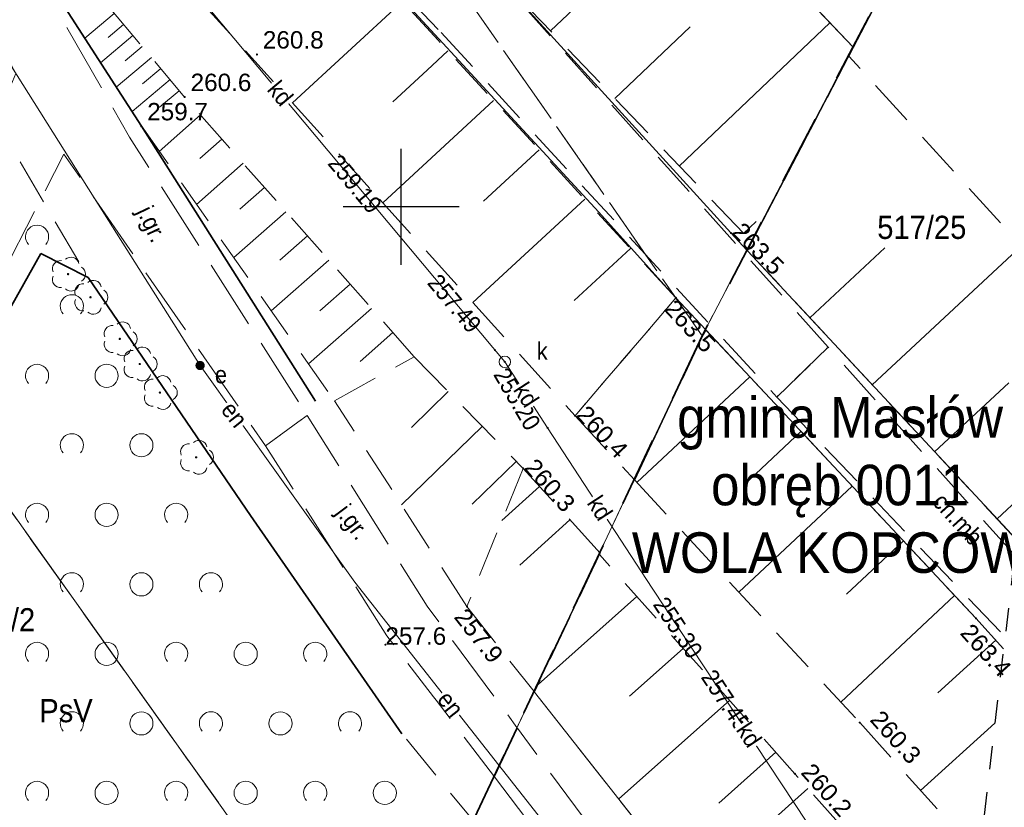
# Model space of a CAD drawing. Header units: metres. Extents: x 7480610 to 7484249, y 5635545 to 5637635.
# Tile 5 of 53: x 7480684 to 7480726, y 5637374 to 5637408. Entities that reach past the tile are written whole.
import ezdxf
from ezdxf.enums import TextEntityAlignment as Align

# ---------------------------------------------------------------- set-up
doc = ezdxf.new("R2010")
doc.units = ezdxf.units.M
doc.header["$MEASUREMENT"] = 0
doc.set_wipeout_variables(frame=1)
for name, pattern in [('x-ref - mapa - Cedzyna_Horn$0$1 1', [2, 1, -1]), ('x-ref - mapa - Cedzyna_Horn$0$2 1', [3, 2, -1]), ('x-ref - mapa - Cedzyna_Horn$0$3 1', [4, 3, -1]), ('x-ref - mapa - Cedzyna_Horn$0$EGKK', [4, 3, -1]), ('x-ref - mapa - Cedzyna_Horn$0$EGOE', [5, 3, -2]), ('x-ref - mapa - Cedzyna_Horn$0$EGUG', [2, 1, -1])]:
    doc.linetypes.add(name, pattern=pattern)
for name, color, linetype in [('_x-ref_mapa', 7, 'Continuous'), ('x-ref - mapa - Cedzyna_Horn$0$_zakres mdcp', 1, 'Continuous'), ('x-ref - mapa - Cedzyna_Horn$0$PARSI', 8, 'Continuous')]:
    doc.layers.add(name, color=color, linetype=linetype)
for name, color, linetype, lineweight in [('x-ref - mapa - Cedzyna_Horn$0$EGDE', 92, 'Continuous', 20), ('x-ref - mapa - Cedzyna_Horn$0$EGDE_O', 92, 'Continuous', 20), ('x-ref - mapa - Cedzyna_Horn$0$EGKK', 8, 'Continuous', 20), ('x-ref - mapa - Cedzyna_Horn$0$EGKK_O', 8, 'Continuous', 20), ('x-ref - mapa - Cedzyna_Horn$0$EGOE', 7, 'Continuous', 35), ('x-ref - mapa - Cedzyna_Horn$0$EGOE_O', 7, 'Continuous', 35), ('x-ref - mapa - Cedzyna_Horn$0$EGUG', 8, 'Continuous', 20), ('x-ref - mapa - Cedzyna_Horn$0$OTK', 8, 'Continuous', 20), ('x-ref - mapa - Cedzyna_Horn$0$OTK_O', 8, 'Continuous', 20), ('x-ref - mapa - Cedzyna_Horn$0$OTO', 8, 'Continuous', 20), ('x-ref - mapa - Cedzyna_Horn$0$OTR', 8, 'Continuous', 20), ('x-ref - mapa - Cedzyna_Horn$0$OTRN', 8, 'Continuous', 20), ('x-ref - mapa - Cedzyna_Horn$0$OTRN_O', 8, 'Continuous', 18), ('x-ref - mapa - Cedzyna_Horn$0$OTW', 8, 'Continuous', 20), ('x-ref - mapa - Cedzyna_Horn$0$OTZ', 8, 'Continuous', 20), ('x-ref - mapa - Cedzyna_Horn$0$SUE', 8, 'Continuous', 20), ('x-ref - mapa - Cedzyna_Horn$0$SUE_O', 8, 'Continuous', 20), ('x-ref - mapa - Cedzyna_Horn$0$SUK', 8, 'Continuous', 20), ('x-ref - mapa - Cedzyna_Horn$0$SUK_O', 8, 'Continuous', 20), ('x-ref - mapa - Cedzyna_Horn$0$SUPS', 8, 'Continuous', 20), ('x-ref - mapa - Cedzyna_Horn$0$SUPS_O', 8, 'Continuous', 0)]:
    doc.layers.add(name, color=color, linetype=linetype, lineweight=lineweight)
doc.styles.add('x-ref - mapa - Cedzyna_Horn$0$BDOT', font='arial.ttf', dxfattribs={"width": 0.9})
doc.styles.add('x-ref - mapa - Cedzyna_Horn$0$EGiB', font='arial.ttf', dxfattribs={"width": 0.9})
doc.styles.add('x-ref - mapa - Cedzyna_Horn$0$GESUT', font='arial.ttf', dxfattribs={"width": 0.9})
doc.linetypes.add('x-ref - mapa - Cedzyna_Horn$0$OTKB', pattern='A,7,[28,msgB.shx,S=1,R=0,X=0.35,Y=0],-0.7', length=7.7)
doc.linetypes.add('x-ref - mapa - Cedzyna_Horn$0$OTOO', pattern='A,7.5,[30,msgB.shx,S=1.28,R=0,X=0,Y=0],7.5', length=15)

# ---------------------------------------------------------------- blocks, each defined once
blk = doc.blocks.new('x-ref - mapa - Cedzyna_Horn$0$SUPS_B')
at = {"layer": 'x-ref - mapa - Cedzyna_Horn$0$SUPS', "color": 0, "const_width": 0.09, "flags": 128}
blk.add_lwpolyline([(-0.045, 0, 1), (0.045, 0, 1)], format="xyb", close=True, dxfattribs=at)
at = {"layer": 'x-ref - mapa - Cedzyna_Horn$0$SUPS_O', "color": 0, "style": 'x-ref - mapa - Cedzyna_Horn$0$GESUT', "width": 0.9}
blk.add_attdef('RZEDNA', (1.597, -0.736), '', height=1.5, dxfattribs=at)
blk = doc.blocks.new('x-ref - mapa - Cedzyna_Horn$0$SUEU')
at = {"layer": 'x-ref - mapa - Cedzyna_Horn$0$SUE', "color": 0, "lineweight": 18, "const_width": 0.4, "flags": 128}
blk.add_lwpolyline([(-0.2, 0, 1), (0.2, 0, 1)], format="xyb", close=True, dxfattribs=at)
blk = doc.blocks.new('x-ref - mapa - Cedzyna_Horn$0$OTZL')
at = {"layer": 'x-ref - mapa - Cedzyna_Horn$0$OTZ', "color": 0, "lineweight": 18, "const_width": 0.1}
blk.add_lwpolyline([(-0.05, 0, 1), (0.05, 0, 1)], format="xyb", close=True, dxfattribs=at)
at = {"layer": 'x-ref - mapa - Cedzyna_Horn$0$OTZ', "color": 0, "lineweight": 18}
for centre, start, end in [((-0.647, 0.47), 84, 204), ((0.247, 0.761), 12, 132), ((0.8, 0), 300, 60), ((-0.647, -0.47), 156, 276), ((0.247, -0.761), 228, 348)]:
    blk.add_arc(centre, 0.7, start, end, dxfattribs=at)
blk = doc.blocks.new('x-ref - mapa - Cedzyna_Horn$0$OTRN')
at = {"layer": 'x-ref - mapa - Cedzyna_Horn$0$OTRN', "color": 0, "const_width": 0.09}
blk.add_lwpolyline([(-0.045, 0, 1), (0.045, 0, 1)], format="xyb", close=True, dxfattribs=at)
at = {"layer": 'x-ref - mapa - Cedzyna_Horn$0$OTRN_O', "color": 0, "style": 'x-ref - mapa - Cedzyna_Horn$0$BDOT'}
blk.add_attdef('RZEDNA', (0.514, 0.515), '', height=1.5, dxfattribs=at)
blk = doc.blocks.new('x-ref - mapa - Cedzyna_Horn$0$SUPS_A')
at = {"layer": 'x-ref - mapa - Cedzyna_Horn$0$SUPS', "color": 0, "const_width": 0.09, "flags": 128}
blk.add_lwpolyline([(-0.045, 0, 1), (0.045, 0, 1)], format="xyb", close=True, dxfattribs=at)
at = {"layer": 'x-ref - mapa - Cedzyna_Horn$0$SUPS_O', "color": 0, "style": 'x-ref - mapa - Cedzyna_Horn$0$GESUT', "width": 0.9}
blk.add_attdef('RZG', text='', height=1.5, dxfattribs=at).set_placement((3.31, -1.44), align=Align.CENTER)
blk.add_attdef('RZD', text='', height=1.5, dxfattribs=at).set_placement((3.31, -2.04), align=Align.TOP_CENTER)
blk = doc.blocks.new('x-ref - mapa - Cedzyna_Horn$0$SUKS')
at = {"layer": 'x-ref - mapa - Cedzyna_Horn$0$SUK', "color": 0, "lineweight": 18}
blk.add_circle((0, 0), 0.5, dxfattribs=at)
blk = doc.blocks.new('x-ref - mapa - Cedzyna_Horn$0$mzsk')
at = {"layer": 'x-ref - mapa - Cedzyna_Horn$0$PARSI', "color": 0}
for p, q in [((0, -5), (0, 5)), ((5, 0), (-5, 0))]:
    blk.add_line(p, q, dxfattribs=at)
blk = doc.blocks.new('x-ref - mapa - Cedzyna_Horn$0$otzk_b')
at = {"layer": 'x-ref - mapa - Cedzyna_Horn$0$OTZ', "color": 0, "lineweight": 18}
blk.add_arc((0, 0), 1, 318.59038, 221.40962, dxfattribs=at)
blk = doc.blocks.new('x-ref - mapa - Cedzyna_Horn$0$otzk_a')
at = {"layer": 'x-ref - mapa - Cedzyna_Horn$0$OTZ', "color": 0, "lineweight": 18}
blk.add_circle((0, 0), 1, dxfattribs=at)
blk = doc.blocks.new('x-ref - mapa - Cedzyna_Horn')
at = {"layer": 'x-ref - mapa - Cedzyna_Horn$0$EGDE', "lineweight": 18}
for points in [[(7480718.32, 5637553.772), (7480653.19, 5637429), (7480676.82, 5637395.78), (7480690.379, 5637376.729)], [(7480690.379, 5637376.729), (7480676.82, 5637395.78), (7480673.297, 5637388.986)], [(7480702.361, 5637338.665), (7480702.26, 5637339.36), (7480699.74, 5637356.63), (7480698.94, 5637364.7), (7480690.379, 5637376.729)]]:
    blk.add_lwpolyline(points, dxfattribs=at)
at = {"layer": 'x-ref - mapa - Cedzyna_Horn$0$EGKK', "linetype": 'x-ref - mapa - Cedzyna_Horn$0$EGKK', "lineweight": 18}
for points in [[(7480650.806, 5637500.069), (7480653.57, 5637498.72), (7480643.06, 5637478.15), (7480632.69, 5637457.82), (7480653.19, 5637429), (7480676.82, 5637395.78), (7480690.379, 5637376.729)], [(7480690.379, 5637376.729), (7480676.82, 5637395.78), (7480673.297, 5637388.986)], [(7480677.17, 5637350.569), (7480702.26, 5637339.36), (7480699.74, 5637356.63), (7480698.94, 5637364.7), (7480690.379, 5637376.729)]]:
    blk.add_lwpolyline(points, dxfattribs=at)
at = {"layer": 'x-ref - mapa - Cedzyna_Horn$0$EGUG', "linetype": 'x-ref - mapa - Cedzyna_Horn$0$EGUG', "lineweight": 18}
for points in [[(7480650.806, 5637500.069), (7480653.57, 5637498.72), (7480643.06, 5637478.15), (7480632.69, 5637457.82), (7480653.19, 5637429), (7480676.82, 5637395.78), (7480690.379, 5637376.729)], [(7480702.473, 5637409.555), (7480712.99, 5637394.43), (7480720.9, 5637409.58), (7480708.815, 5637426.766)], [(7480690.379, 5637376.729), (7480676.82, 5637395.78), (7480673.297, 5637388.986)], [(7480677.17, 5637350.569), (7480702.26, 5637339.36), (7480699.74, 5637356.63), (7480698.94, 5637364.7), (7480690.379, 5637376.729)]]:
    blk.add_lwpolyline(points, dxfattribs=at)
at = {"layer": 'x-ref - mapa - Cedzyna_Horn$0$OTK', "linetype": 'x-ref - mapa - Cedzyna_Horn$0$2 1', "lineweight": 18}
for points in [[(7480703.062, 5637411.152), (7480689.787, 5637425.098), (7480687.798, 5637422.135), (7480701.724, 5637407.522)], [(7480701.724, 5637407.522), (7480716.21, 5637391.79), (7480718.42, 5637393.94), (7480703.062, 5637411.152)], [(7480726.468, 5637384.979), (7480718.42, 5637393.94), (7480716.21, 5637391.79), (7480726.057, 5637381.448)]]:
    blk.add_lwpolyline(points, dxfattribs=at)
at = {"layer": 'x-ref - mapa - Cedzyna_Horn$0$OTK', "linetype": 'x-ref - mapa - Cedzyna_Horn$0$OTKB', "lineweight": 18}
for points in [[(7480714.944, 5637398.104), (7480726.545, 5637385.641)], [(7480713.157, 5637394.681), (7480724.8, 5637382.24), (7480725.996, 5637380.92)]]:
    blk.add_lwpolyline(points, dxfattribs=at)
at = {"layer": 'x-ref - mapa - Cedzyna_Horn$0$OTK', "linetype": 'x-ref - mapa - Cedzyna_Horn$0$3 1', "lineweight": 18}
blk.add_lwpolyline([(7480712.545, 5637367.651), (7480710.61, 5637369.93), (7480705.025, 5637377.497), (7480704.031, 5637375.393), (7480708.88, 5637369.01), (7480710.387, 5637367.173)], close=True, dxfattribs=at)
at = {"layer": 'x-ref - mapa - Cedzyna_Horn$0$OTO', "linetype": 'x-ref - mapa - Cedzyna_Horn$0$OTOO', "lineweight": 35, "flags": 128}
for points in [[(7480714.23, 5637398.87), (7480703.062, 5637411.152)], [(7480684.46, 5637397.99), (7480678.849, 5637388.001)]]:
    blk.add_lwpolyline(points, dxfattribs=at)
at = {"layer": 'x-ref - mapa - Cedzyna_Horn$0$OTO', "linetype": 'x-ref - mapa - Cedzyna_Horn$0$OTOO', "lineweight": 35}
for points in [[(7480714.92, 5637398.13), (7480714.23, 5637398.87)], [(7480713.134, 5637394.706), (7480711.86, 5637396.07)]]:
    blk.add_lwpolyline(points, dxfattribs=at)
at = {"layer": 'x-ref - mapa - Cedzyna_Horn$0$OTR'}
for p, q in [((7480706.449, 5637407.594), (7480712.938, 5637413.77)), ((7480700.058, 5637408.854), (7480695.32, 5637404.481)), ((7480712.004, 5637401.759), (7480718.5, 5637407.943)), ((7480709.227, 5637404.676), (7480712.473, 5637407.767)), ((7480702.025, 5637406.724), (7480701.123, 5637405.891)), ((7480701.123, 5637405.891), (7480699.644, 5637404.526)), ((7480703.992, 5637404.593), (7480699.207, 5637400.176)), ((7480705.959, 5637402.462), (7480703.555, 5637400.243)), ((7480707.926, 5637400.331), (7480703.094, 5637395.871)), ((7480714.781, 5637398.842), (7480715.325, 5637399.36)), ((7480709.893, 5637398.201), (7480707.465, 5637395.96)), ((7480717.636, 5637395.212), (7480720.872, 5637398.223)), ((7480720.329, 5637392.319), (7480726.767, 5637398.311)), ((7480715.044, 5637392.665), (7480710.174, 5637388.107)), ((7480723.021, 5637389.426), (7480726.224, 5637392.407)), ((7480717.254, 5637390.304), (7480714.813, 5637388.02)), ((7480705.976, 5637387.931), (7480704.352, 5637386.459)), ((7480719.463, 5637387.943), (7480714.572, 5637383.366)), ((7480725.714, 5637386.533), (7480726.762, 5637387.509)), ((7480707.284, 5637386.489), (7480705.129, 5637384.535)), ((7480721.672, 5637385.582), (7480719.222, 5637383.288)), ((7480710.177, 5637383.181), (7480705.919, 5637379.39)), ((7480723.882, 5637383.221), (7480718.97, 5637378.624)), ((7480725.659, 5637381.291), (7480723.161, 5637379.028)), ((7480712.173, 5637380.94), (7480709.852, 5637378.873)), ((7480714.169, 5637378.698), (7480709.391, 5637374.443)), ((7480725.623, 5637377.718), (7480722.411, 5637374.808)), ((7480717.556, 5637374.896), (7480712.561, 5637370.443))]:
    blk.add_line(p, q, dxfattribs=at)
at = {"layer": 'x-ref - mapa - Cedzyna_Horn$0$OTR', "lineweight": 18}
for p, q in [((7480687.63, 5637408.342), (7480686.356, 5637407.27)), ((7480688.031, 5637407.866), (7480687.363, 5637407.305)), ((7480688.431, 5637407.39), (7480687.036, 5637406.216)), ((7480688.832, 5637406.914), (7480688.104, 5637406.301)), ((7480689.232, 5637406.438), (7480687.716, 5637405.162)), ((7480689.633, 5637405.962), (7480688.844, 5637405.298)), ((7480690.033, 5637405.485), (7480688.396, 5637404.108)), ((7480690.434, 5637405.009), (7480689.585, 5637404.295)), ((7480691.349, 5637403.961), (7480689.569, 5637402.388)), ((7480692.271, 5637402.918), (7480691.323, 5637402.08)), ((7480693.192, 5637401.875), (7480691.18, 5637400.096)), ((7480694.114, 5637400.831), (7480693.05, 5637399.891)), ((7480695.035, 5637399.788), (7480692.791, 5637397.805)), ((7480695.957, 5637398.745), (7480694.776, 5637397.702)), ((7480696.879, 5637397.702), (7480694.401, 5637395.513)), ((7480697.8, 5637396.659), (7480696.503, 5637395.513)), ((7480698.722, 5637395.616), (7480696.012, 5637393.222)), ((7480699.643, 5637394.573), (7480698.23, 5637393.325)), ((7480702.031, 5637392.021), (7480700.445, 5637390.481)), ((7480703.497, 5637390.512), (7480700.021, 5637387.135)), ((7480704.963, 5637389.003), (7480703.072, 5637387.167))]:
    blk.add_line(p, q, dxfattribs=at)
at = {"layer": 'x-ref - mapa - Cedzyna_Horn$0$OTR', "linetype": 'x-ref - mapa - Cedzyna_Horn$0$2 1', "lineweight": 18}
for points in [[(7480701.6, 5637407.184), (7480687.798, 5637422.135), (7480683.236, 5637417.865), (7480699.073, 5637400.325)], [(7480703.062, 5637411.152), (7480715.135, 5637398.47), (7480719.521, 5637406.874), (7480706.508, 5637420.507)], [(7480699.073, 5637400.325), (7480707.51, 5637390.98), (7480711.86, 5637396.07), (7480701.6, 5637407.184)], [(7480727.877, 5637397.091), (7480719.323, 5637406.495), (7480714.944, 5637398.104), (7480726.545, 5637385.641)]]:
    blk.add_lwpolyline(points, dxfattribs=at)
for points in [[(7480711.86, 5637396.07), (7480707.51, 5637390.98), (7480710.084, 5637388.206), (7480713.134, 5637394.706)], [(7480705.27, 5637388.71), (7480702.84, 5637382.75), (7480705.74, 5637379.08), (7480708.591, 5637385.047)]]:
    blk.add_lwpolyline(points, close=True, dxfattribs=at)
at = {"layer": 'x-ref - mapa - Cedzyna_Horn$0$OTW', "lineweight": 18}
blk.add_lwpolyline([(7480706.508, 5637420.507), (7480719.521, 5637406.874), (7480731.738, 5637430.285)], dxfattribs=at)
at = {"layer": 'x-ref - mapa - Cedzyna_Horn$0$SUE', "lineweight": 18}
for points in [[(7480694.692, 5637388.437), (7480691.33, 5637393.15), (7480686.76, 5637400.38), (7480680.83, 5637409.8), (7480677.53, 5637415.57), (7480675.4, 5637419.12), (7480670.67, 5637426.25), (7480662.93, 5637438.13), (7480657.13, 5637445.99), (7480652.82, 5637451.86), (7480648.71, 5637457.59), (7480648.93, 5637458.38), (7480653.53, 5637463.88), (7480653.69, 5637464.22), (7480652.56, 5637465.19), (7480645.48, 5637470.24), (7480644.1, 5637471.06), (7480644.09, 5637471.43)], [(7480720.321, 5637356.254), (7480719.69, 5637357.01), (7480707.98, 5637371.11), (7480698, 5637383.8), (7480694.692, 5637388.437)]]:
    blk.add_lwpolyline(points, dxfattribs=at)
at = {"layer": 'x-ref - mapa - Cedzyna_Horn$0$SUK', "lineweight": 18}
for points in [[(7480685.098, 5637416.478), (7480698.93, 5637399.939)], [(7480698.93, 5637399.939), (7480704.476, 5637393.308)], [(7480704.476, 5637393.308), (7480706.319, 5637390.46)], [(7480710.828, 5637383.534), (7480706.319, 5637390.46)], [(7480710.828, 5637383.534), (7480719.192, 5637370.892)]]:
    blk.add_lwpolyline(points, dxfattribs=at)
at = {"layer": 'x-ref - mapa - Cedzyna_Horn$0$OTRN', "xscale": 0.5, "yscale": 0.5, "zscale": 0.5}
for p, values in [((7480693.781, 5637406.571, 260.752), {'RZEDNA': '260.8'}), ((7480690.664, 5637404.736, 260.599), {'RZEDNA': '260.6'}), ((7480688.791, 5637403.473, 259.692), {'RZEDNA': '259.7'})]:
    blk.add_blockref('x-ref - mapa - Cedzyna_Horn$0$OTRN', p, dxfattribs=at).add_auto_attribs(values)
at = {"layer": 'x-ref - mapa - Cedzyna_Horn$0$OTRN'}
ref = blk.add_blockref('x-ref - mapa - Cedzyna_Horn$0$OTRN', (7480714.23, 5637398.87), dxfattribs=dict(at, xscale=0.5, yscale=0.5, zscale=0.5))
ref.add_attrib('RZEDNA', '263.5', (7480714.23, 5637398.87, 263.5), dxfattribs={"layer": 'x-ref - mapa - Cedzyna_Horn$0$OTRN_O', "color": 0, "height": 0.75, "rotation": 314.1836, "style": 'x-ref - mapa - Cedzyna_Horn$0$BDOT'})
ref = blk.add_blockref('x-ref - mapa - Cedzyna_Horn$0$OTRN', (7480711.86, 5637396.07), dxfattribs=dict(at, xscale=0.5, yscale=0.5, zscale=0.5))
ref.add_attrib('RZEDNA', '263.5', dxfattribs={"layer": 'x-ref - mapa - Cedzyna_Horn$0$OTRN_O', "color": 0, "height": 0.75, "rotation": 312.8088, "style": 'x-ref - mapa - Cedzyna_Horn$0$BDOT'}).set_placement((7480711.86, 5637396.07, 263.5), align=Align.TOP_LEFT)
ref = blk.add_blockref('x-ref - mapa - Cedzyna_Horn$0$OTRN', (7480707.51, 5637390.98), dxfattribs=dict(at, xscale=0.5, yscale=0.5, zscale=0.5))
ref.add_attrib('RZEDNA', '260.4', (7480707.51, 5637390.98, 260.4), dxfattribs={"layer": 'x-ref - mapa - Cedzyna_Horn$0$OTRN_O', "color": 0, "height": 0.75, "rotation": 313.321, "style": 'x-ref - mapa - Cedzyna_Horn$0$BDOT'})
ref = blk.add_blockref('x-ref - mapa - Cedzyna_Horn$0$OTRN', (7480705.27, 5637388.71), dxfattribs=dict(at, xscale=0.5, yscale=0.5, zscale=0.5))
ref.add_attrib('RZEDNA', '260.3', (7480705.27, 5637388.71, 260.3), dxfattribs={"layer": 'x-ref - mapa - Cedzyna_Horn$0$OTRN_O', "color": 0, "height": 0.75, "rotation": 311.7094, "style": 'x-ref - mapa - Cedzyna_Horn$0$BDOT'})
ref = blk.add_blockref('x-ref - mapa - Cedzyna_Horn$0$OTRN', (7480702.84, 5637382.75), dxfattribs=dict(at, xscale=0.5, yscale=0.5, zscale=0.5))
ref.add_attrib('RZEDNA', '257.9', dxfattribs={"layer": 'x-ref - mapa - Cedzyna_Horn$0$OTRN_O', "color": 0, "height": 0.75, "rotation": 308.2586, "style": 'x-ref - mapa - Cedzyna_Horn$0$BDOT'}).set_placement((7480702.84, 5637382.75, 257.9), align=Align.TOP_LEFT)
ref = blk.add_blockref('x-ref - mapa - Cedzyna_Horn$0$OTRN', (7480724.8, 5637382.24), dxfattribs=dict(at, xscale=0.5, yscale=0.5, zscale=0.5))
ref.add_attrib('RZEDNA', '263.4', (7480724.08, 5637381.58, 263.4), dxfattribs={"layer": 'x-ref - mapa - Cedzyna_Horn$0$OTRN_O', "color": 0, "height": 0.75, "rotation": 312.17, "style": 'x-ref - mapa - Cedzyna_Horn$0$BDOT'})
ref = blk.add_blockref('x-ref - mapa - Cedzyna_Horn$0$OTRN', (7480699.327, 5637381.099), dxfattribs=dict(at, xscale=0.5, yscale=0.5, zscale=0.5))
ref.add_attrib('RZEDNA', '257.6', (7480699.327, 5637381.099, 257.6), dxfattribs={"layer": 'x-ref - mapa - Cedzyna_Horn$0$OTRN_O', "color": 0, "height": 0.75, "style": 'x-ref - mapa - Cedzyna_Horn$0$BDOT'})
ref = blk.add_blockref('x-ref - mapa - Cedzyna_Horn$0$OTRN', (7480719.79, 5637377.74), dxfattribs=dict(at, xscale=0.5, yscale=0.5, zscale=0.5))
ref.add_attrib('RZEDNA', '260.3', (7480720.19, 5637377.84, 260.3), dxfattribs={"layer": 'x-ref - mapa - Cedzyna_Horn$0$OTRN_O', "color": 0, "height": 0.75, "rotation": 311.87, "style": 'x-ref - mapa - Cedzyna_Horn$0$BDOT'})
ref = blk.add_blockref('x-ref - mapa - Cedzyna_Horn$0$OTRN', (7480716.99, 5637375.53), dxfattribs=dict(at, xscale=0.5, yscale=0.5, zscale=0.5))
ref.add_attrib('RZEDNA', '260.2', (7480717.21, 5637375.56, 260.2), dxfattribs={"layer": 'x-ref - mapa - Cedzyna_Horn$0$OTRN_O', "color": 0, "height": 0.75, "rotation": 311.71, "style": 'x-ref - mapa - Cedzyna_Horn$0$BDOT'})
at = {"layer": 'x-ref - mapa - Cedzyna_Horn$0$OTZ', "xscale": 0.5, "yscale": 0.5, "zscale": 0.5}
for name, p in [('x-ref - mapa - Cedzyna_Horn$0$otzk_b', (7480684.297, 5637398.706)), ('x-ref - mapa - Cedzyna_Horn$0$otzk_b', (7480685.797, 5637395.706)), ('x-ref - mapa - Cedzyna_Horn$0$otzk_b', (7480684.297, 5637392.706)), ('x-ref - mapa - Cedzyna_Horn$0$otzk_a', (7480687.297, 5637392.706)), ('x-ref - mapa - Cedzyna_Horn$0$otzk_b', (7480685.797, 5637389.706)), ('x-ref - mapa - Cedzyna_Horn$0$otzk_a', (7480688.797, 5637389.706)), ('x-ref - mapa - Cedzyna_Horn$0$otzk_b', (7480684.297, 5637386.706)), ('x-ref - mapa - Cedzyna_Horn$0$otzk_a', (7480687.297, 5637386.706)), ('x-ref - mapa - Cedzyna_Horn$0$otzk_b', (7480690.297, 5637386.706)), ('x-ref - mapa - Cedzyna_Horn$0$otzk_b', (7480685.797, 5637383.706)), ('x-ref - mapa - Cedzyna_Horn$0$otzk_a', (7480688.797, 5637383.706)), ('x-ref - mapa - Cedzyna_Horn$0$otzk_b', (7480691.797, 5637383.706)), ('x-ref - mapa - Cedzyna_Horn$0$otzk_b', (7480684.297, 5637380.706)), ('x-ref - mapa - Cedzyna_Horn$0$otzk_a', (7480687.297, 5637380.706)), ('x-ref - mapa - Cedzyna_Horn$0$otzk_b', (7480690.297, 5637380.706)), ('x-ref - mapa - Cedzyna_Horn$0$otzk_a', (7480693.297, 5637380.706)), ('x-ref - mapa - Cedzyna_Horn$0$otzk_b', (7480696.297, 5637380.706)), ('x-ref - mapa - Cedzyna_Horn$0$otzk_b', (7480685.797, 5637377.706)), ('x-ref - mapa - Cedzyna_Horn$0$otzk_a', (7480688.797, 5637377.706)), ('x-ref - mapa - Cedzyna_Horn$0$otzk_b', (7480691.797, 5637377.706)), ('x-ref - mapa - Cedzyna_Horn$0$otzk_a', (7480694.797, 5637377.706)), ('x-ref - mapa - Cedzyna_Horn$0$otzk_b', (7480697.797, 5637377.706)), ('x-ref - mapa - Cedzyna_Horn$0$otzk_b', (7480684.297, 5637374.706)), ('x-ref - mapa - Cedzyna_Horn$0$otzk_a', (7480687.297, 5637374.706)), ('x-ref - mapa - Cedzyna_Horn$0$otzk_b', (7480690.297, 5637374.706)), ('x-ref - mapa - Cedzyna_Horn$0$otzk_a', (7480693.297, 5637374.706)), ('x-ref - mapa - Cedzyna_Horn$0$otzk_b', (7480696.297, 5637374.706)), ('x-ref - mapa - Cedzyna_Horn$0$otzk_a', (7480699.297, 5637374.706))]:
    blk.add_blockref(name, p, dxfattribs=at)
at = {"layer": 'x-ref - mapa - Cedzyna_Horn$0$OTZ', "lineweight": 18, "xscale": 0.5, "yscale": 0.5, "zscale": 0.5}
for p in [(7480685.634, 5637397.093, 259.209), (7480686.6, 5637396.094, 259.101), (7480687.866, 5637394.298, 258.954), (7480688.725, 5637393.214, 258.778), (7480689.598, 5637391.981, 258.893), (7480691.162, 5637389.187, 258.545)]:
    blk.add_blockref('x-ref - mapa - Cedzyna_Horn$0$OTZL', p, dxfattribs=at)
at = {"layer": 'x-ref - mapa - Cedzyna_Horn$0$PARSI', "xscale": 0.5, "yscale": 0.5, "zscale": 0.5}
blk.add_blockref('x-ref - mapa - Cedzyna_Horn$0$mzsk', (7480700, 5637400), dxfattribs=at)
at = {"layer": 'x-ref - mapa - Cedzyna_Horn$0$SUE', "xscale": 0.5, "yscale": 0.5, "zscale": 0.5}
blk.add_blockref('x-ref - mapa - Cedzyna_Horn$0$SUEU', (7480691.33, 5637393.15), dxfattribs=at)
at = {"layer": 'x-ref - mapa - Cedzyna_Horn$0$SUPS'}
ref = blk.add_blockref('x-ref - mapa - Cedzyna_Horn$0$SUPS_B', (7480698.013, 5637400.987), dxfattribs=dict(at, xscale=0.4999999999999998, yscale=0.4999999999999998, zscale=0.4999999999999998, rotation=0.07061413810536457))
ref.add_attrib('RZEDNA', '259.19', dxfattribs={"layer": 'x-ref - mapa - Cedzyna_Horn$0$SUPS_O', "color": 0, "height": 0.75, "rotation": 309.9113, "style": 'x-ref - mapa - Cedzyna_Horn$0$GESUT', "width": 0.9}).set_placement((7480698.013, 5637400.987, 259.19), align=Align.MIDDLE_CENTER)
ref = blk.add_blockref('x-ref - mapa - Cedzyna_Horn$0$SUPS_B', (7480704.049, 5637393.818), dxfattribs=dict(at, xscale=0.5, yscale=0.5, zscale=0.5, rotation=0.07077806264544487))
ref.add_attrib('RZEDNA', '257.49', dxfattribs={"layer": 'x-ref - mapa - Cedzyna_Horn$0$SUPS_O', "color": 0, "height": 0.75, "rotation": 309.9113, "style": 'x-ref - mapa - Cedzyna_Horn$0$GESUT', "width": 0.9}).set_placement((7480702.308, 5637395.829, 257.49), align=Align.MIDDLE_CENTER)
at = {"layer": 'x-ref - mapa - Cedzyna_Horn$0$SUPS', "xscale": 0.5, "yscale": 0.5, "zscale": 0.5, "rotation": 300.1981216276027}
blk.add_blockref('x-ref - mapa - Cedzyna_Horn$0$SUPS_A', (7480704.476, 5637393.308), dxfattribs=at).add_auto_attribs({'RZG': '255.20'})
at = {"layer": 'x-ref - mapa - Cedzyna_Horn$0$SUPS'}
ref = blk.add_blockref('x-ref - mapa - Cedzyna_Horn$0$SUPS_B', (7480706.319, 5637390.46), dxfattribs=dict(at, xscale=0.5, yscale=0.5, zscale=0.5, rotation=298.6790397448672))
ref.add_attrib('RZEDNA', '255.30', dxfattribs={"layer": 'x-ref - mapa - Cedzyna_Horn$0$SUPS_O', "color": 0, "height": 0.75, "rotation": 303.4682, "style": 'x-ref - mapa - Cedzyna_Horn$0$GESUT', "width": 0.9}).set_placement((7480711.948, 5637381.839, 255.3), align=Align.MIDDLE_CENTER)
ref = blk.add_blockref('x-ref - mapa - Cedzyna_Horn$0$SUPS_B', (7480719.192, 5637370.892), dxfattribs=dict(at, xscale=0.5, yscale=0.5, zscale=0.5, rotation=0.07058681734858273))
ref.add_attrib('RZEDNA', '257.45', dxfattribs={"layer": 'x-ref - mapa - Cedzyna_Horn$0$SUPS_O', "color": 0, "height": 0.75, "rotation": 303.4682, "style": 'x-ref - mapa - Cedzyna_Horn$0$GESUT', "width": 0.9}).set_placement((7480714.021, 5637378.703, 257.45), align=Align.MIDDLE_CENTER)
at = {"layer": 'x-ref - mapa - Cedzyna_Horn$0$EGDE_O', "char_height": 1, "attachment_point": 1, "style": 'x-ref - mapa - Cedzyna_Horn$0$EGiB'}
for s, insert in [('517/25', (7480720.544, 5637399.612)), ('99/2', (7480681.77, 5637382.677))]:
    blk.add_mtext(s, dxfattribs=dict(at, insert=insert))
at = {"layer": 'x-ref - mapa - Cedzyna_Horn$0$EGKK_O', "insert": (7480684.393, 5637378.755), "char_height": 1, "attachment_point": 1, "style": 'x-ref - mapa - Cedzyna_Horn$0$EGiB'}
blk.add_mtext('PsV', dxfattribs=at)
at = {"layer": 'x-ref - mapa - Cedzyna_Horn$0$EGOE_O', "insert": (7480718.941, 5637387.979), "char_height": 1.75, "attachment_point": 5, "style": 'x-ref - mapa - Cedzyna_Horn$0$EGiB'}
blk.add_mtext('gmina Masłów\\Pobręb 0011\\P WOLA KOPCOWA', dxfattribs=at)
at = {"layer": 'x-ref - mapa - Cedzyna_Horn$0$OTK_O', "char_height": 0.75, "attachment_point": 5, "style": 'x-ref - mapa - Cedzyna_Horn$0$BDOT'}
for s, insert, rotation in [('j.gr.', (7480689.157, 5637399.207), 295.2631), ('ch.mb.', (7480724.112, 5637386.422), 312.2446), ('j.gr.', (7480697.837, 5637386.333), 306.8699)]:
    blk.add_mtext(s, dxfattribs=dict(at, insert=insert, rotation=rotation))
at = {"layer": 'x-ref - mapa - Cedzyna_Horn$0$SUE_O', "insert": (7480692.23, 5637392.75), "char_height": 0.75, "attachment_point": 5, "style": 'x-ref - mapa - Cedzyna_Horn$0$GESUT'}
blk.add_mtext('e', dxfattribs=at)
at = {"layer": 'x-ref - mapa - Cedzyna_Horn$0$SUK_O', "insert": (7480705.855, 5637394.15), "char_height": 0.75, "attachment_point": 1, "style": 'x-ref - mapa - Cedzyna_Horn$0$GESUT'}
blk.add_mtext('k', dxfattribs=at)
at = {"layer": 'x-ref - mapa - Cedzyna_Horn$0$SUE_O', "insert": (7480692.809, 5637391.034), "char_height": 0.75, "attachment_point": 5, "rotation": 308.1831, "style": 'x-ref - mapa - Cedzyna_Horn$0$GESUT', "bg_fill": 3, "box_fill_scale": 1.1, "bg_fill_color": 256, "bg_fill_transparency": 0}
blk.add_mtext('en', dxfattribs=at)
at = {"layer": 'x-ref - mapa - Cedzyna_Horn$0$SUK_O', "insert": (7480694.787, 5637404.893), "char_height": 0.75, "attachment_point": 5, "rotation": 309.9065, "style": 'x-ref - mapa - Cedzyna_Horn$0$GESUT', "bg_fill": 3, "box_fill_scale": 1.1, "bg_fill_color": 256, "bg_fill_transparency": 0}
blk.add_mtext('kd', dxfattribs=at)
at = {"layer": 'x-ref - mapa - Cedzyna_Horn$0$_zakres mdcp', "linetype": 'x-ref - mapa - Cedzyna_Horn$0$1 1', "lineweight": 30, "flags": 128}
blk.add_lwpolyline([(7480723.487, 5637359.355), (7480693.18, 5637329.673), (7480615.074, 5637431.616), (7480684.184, 5637564.013), (7480745.167, 5637545.717), (7480730.714, 5637421.475)], close=True, dxfattribs=at)
at = {"layer": 'x-ref - mapa - Cedzyna_Horn$0$EGDE', "lineweight": 18}
blk.add_lwpolyline([(7480690.379, 5637376.729), (7480698.94, 5637364.7), (7480712.99, 5637394.43), (7480731.748, 5637430.365)], dxfattribs=at)
at = {"layer": 'x-ref - mapa - Cedzyna_Horn$0$EGKK', "linetype": 'x-ref - mapa - Cedzyna_Horn$0$EGKK', "lineweight": 18}
blk.add_lwpolyline([(7480690.379, 5637376.729), (7480698.94, 5637364.7), (7480712.99, 5637394.43), (7480702.473, 5637409.555)], dxfattribs=at)
at = {"layer": 'x-ref - mapa - Cedzyna_Horn$0$EGUG', "linetype": 'x-ref - mapa - Cedzyna_Horn$0$EGUG', "lineweight": 18}
blk.add_lwpolyline([(7480690.379, 5637376.729), (7480698.94, 5637364.7), (7480712.99, 5637394.43), (7480702.473, 5637409.555)], dxfattribs=at)
at = {"layer": 'x-ref - mapa - Cedzyna_Horn$0$OTK', "linetype": 'x-ref - mapa - Cedzyna_Horn$0$3 1', "lineweight": 18, "flags": 128}
blk.add_lwpolyline([(7480678.498, 5637414.765), (7480683.379, 5637405.747), (7480676.523, 5637389.294), (7480678.287, 5637388.316), (7480685.457, 5637402.267), (7480694.157, 5637389.677), (7480695.945, 5637390.993), (7480688.289, 5637403.009), (7480680.761, 5637416.175)], close=True, dxfattribs=at)
at = {"layer": 'x-ref - mapa - Cedzyna_Horn$0$OTO', "linetype": 'x-ref - mapa - Cedzyna_Horn$0$OTOO', "lineweight": 35, "flags": 128}
for points in [[(7480685.816, 5637424.261), (7480698.87, 5637410.25), (7480708.534, 5637399.768), (7480711.86, 5637396.07)], [(7480679.198, 5637418.365), (7480688.796, 5637403.473), (7480696.302, 5637391.61)], [(7480684.459, 5637397.989), (7480686.499, 5637396.943), (7480693.508, 5637386.674), (7480700.04, 5637377.26)]]:
    blk.add_lwpolyline(points, dxfattribs=at)
at = {"layer": 'x-ref - mapa - Cedzyna_Horn$0$OTR', "linetype": 'x-ref - mapa - Cedzyna_Horn$0$2 1', "lineweight": 18}
blk.add_lwpolyline([(7480700.565, 5637393.53), (7480690.664, 5637404.736), (7480679.198, 5637418.365), (7480679.198, 5637418.365), (7480688.796, 5637403.488), (7480697.131, 5637391.63)], close=True, dxfattribs=at)
at = {"layer": 'x-ref - mapa - Cedzyna_Horn$0$SUK', "xscale": 0.5, "yscale": 0.5, "zscale": 0.5}
blk.add_blockref('x-ref - mapa - Cedzyna_Horn$0$SUKS', (7480704.476, 5637393.308), dxfattribs=at)
at = {"layer": 'x-ref - mapa - Cedzyna_Horn$0$SUE_O', "insert": (7480702.137, 5637378.539), "char_height": 0.75, "attachment_point": 5, "rotation": 308.1831, "style": 'x-ref - mapa - Cedzyna_Horn$0$GESUT', "bg_fill": 3, "box_fill_scale": 1.1, "bg_fill_color": 256, "bg_fill_transparency": 0}
blk.add_mtext('en', dxfattribs=at)
at = {"layer": 'x-ref - mapa - Cedzyna_Horn$0$SUK_O', "char_height": 0.75, "attachment_point": 5, "style": 'x-ref - mapa - Cedzyna_Horn$0$GESUT', "bg_fill": 3, "box_fill_scale": 1.1, "bg_fill_color": 256, "bg_fill_transparency": 0}
for insert, rotation in [((7480705.398, 5637391.884), 302.911), ((7480708.573, 5637386.997), 303.0619), ((7480715.01, 5637377.213), 303.4922)]:
    blk.add_mtext('kd', dxfattribs=dict(at, insert=insert, rotation=rotation))
at = {"layer": 'x-ref - mapa - Cedzyna_Horn$0$EGOE', "linetype": 'x-ref - mapa - Cedzyna_Horn$0$EGOE', "lineweight": 35}
blk.add_lwpolyline([(7480731.748, 5637430.365), (7480712.99, 5637394.43), (7480698.94, 5637364.7), (7480718.6, 5637369.05), (7480724.562, 5637368.6)], dxfattribs=at)
at = {"layer": 'x-ref - mapa - Cedzyna_Horn$0$OTK', "linetype": 'x-ref - mapa - Cedzyna_Horn$0$3 1', "lineweight": 18, "flags": 128}
blk.add_lwpolyline([(7480704.008, 5637375.424), (7480705, 5637377.53), (7480701.13, 5637382.77), (7480695.945, 5637390.993), (7480694.157, 5637389.677), (7480699.39, 5637381.49), (7480704.031, 5637375.393)], close=True, dxfattribs=at)
at = {"layer": 'x-ref - mapa - Cedzyna_Horn$0$OTK', "linetype": 'x-ref - mapa - Cedzyna_Horn$0$OTKB', "lineweight": 18}
blk.add_lwpolyline([(7480705.76, 5637379.054), (7480712.07, 5637371.04), (7480714.498, 5637368.084)], dxfattribs=at)
at = {"layer": 'x-ref - mapa - Cedzyna_Horn$0$OTR'}
blk.add_line((7480716.165, 5637376.456), (7480713.708, 5637374.268), dxfattribs=at)
at = {"layer": 'x-ref - mapa - Cedzyna_Horn$0$OTR', "linetype": 'x-ref - mapa - Cedzyna_Horn$0$2 1', "lineweight": 18}
blk.add_lwpolyline([(7480725.996, 5637380.92), (7480724.8, 5637382.24), (7480713.157, 5637394.681), (7480712.997, 5637394.374), (7480710.083, 5637388.205), (7480719.79, 5637377.74), (7480724.954, 5637371.965)], dxfattribs=at)
for points in [[(7480700.565, 5637393.53), (7480705.27, 5637388.71), (7480702.84, 5637382.75), (7480697.131, 5637391.63)], [(7480716.99, 5637375.53), (7480708.565, 5637384.992), (7480705.76, 5637379.054), (7480712.07, 5637371.04), (7480714.498, 5637368.084), (7480718.616, 5637368.997), (7480723.118, 5637368.656)]]:
    blk.add_lwpolyline(points, close=True, dxfattribs=at)
at = {"layer": 'x-ref - mapa - Cedzyna_Horn$0$OTZ', "linetype": 'x-ref - mapa - Cedzyna_Horn$0$2 1', "lineweight": 18, "flags": 128}
blk.add_lwpolyline([(7480718.62, 5637354.588), (7480700.04, 5637377.26), (7480693.508, 5637386.674), (7480686.499, 5637396.943), (7480681.945, 5637404.706), (7480663.297, 5637368.676), (7480679.055, 5637348.108), (7480688.912, 5637342.951), (7480706.849, 5637343.06)], close=True, dxfattribs=at)

msp = doc.modelspace()

# ---------------------------------------------------------------- block references
at = {"layer": '_x-ref_mapa', "lineweight": 70}
msp.add_blockref('x-ref - mapa - Cedzyna_Horn', (0, 0), dxfattribs=at)

doc.saveas('drawing.dxf')
